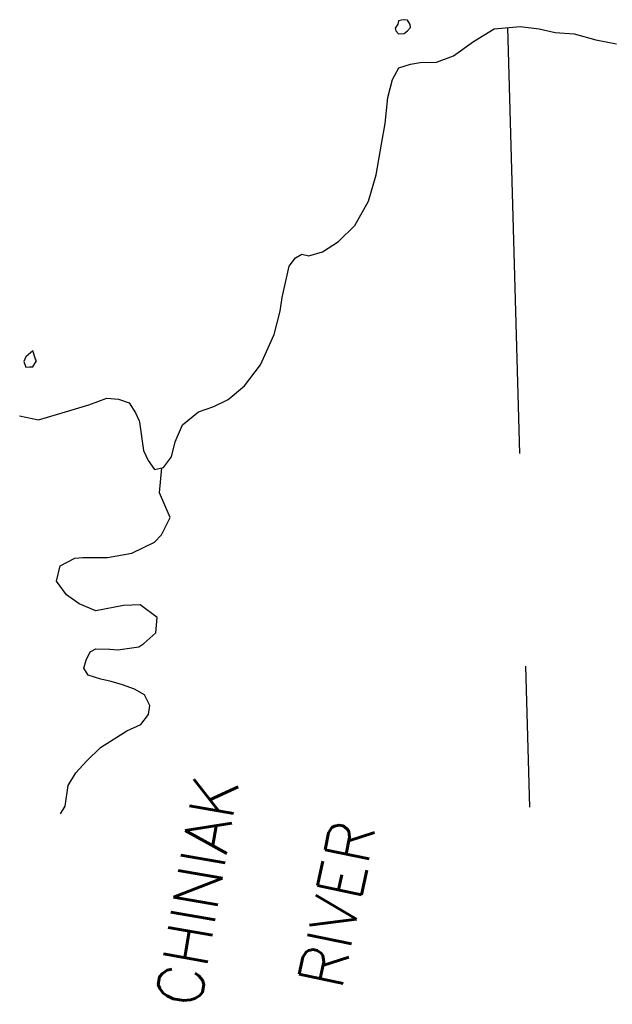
# Model space of a CAD drawing. Header units: feet. Extents: x 18803 to 104580, y -6601 to 116448.
# Tile 100 of 102: x 89674 to 93157, y 83977 to 89757. Entities that reach past the tile are written whole.
import ezdxf

# ---------------------------------------------------------------- set-up
doc = ezdxf.new("R2010")
doc.units = ezdxf.units.FT
doc.header["$LTSCALE"] = 100
doc.header["$MEASUREMENT"] = 0
doc.linetypes.add('DASHED', pattern=[0.75, 0.5, -0.25])
for name, color, linetype in [('ELRGOV-SECTION', 253, 'DASHED'), ('ETTS-STREAM AND ROAD NAMES', 2, 'Continuous'), ('SL-VICINITY MAP', 2, 'Continuous')]:
    doc.layers.add(name, color=color, linetype=linetype)
doc.styles.add('L2640', font='simplex.shx', dxfattribs={"height": 264})

msp = doc.modelspace()

# ---------------------------------------------------------------- linework, layer by layer
at = {"layer": 'ELRGOV-SECTION', "ltscale": 50}
msp.add_line((92541.5, 89710.3), (92669.4, 85134.7), dxfattribs=at)
at = {"layer": 'SL-VICINITY MAP'}
for points in [[(89673.1, 87431.9), (89784.2, 87407.2), (89942.5, 87455.5), (90080.3, 87496.9), (90186, 87534.5), (90254.6, 87528.9), (90318.2, 87506.9), (90355.2, 87448.4), (90376.6, 87402.7), (90378.3, 87394), (90402.3, 87227.9), (90429.2, 87169.2), (90466.4, 87117.2), (90519.2, 87127.8), (90566.7, 87190.9), (90587.3, 87279.8), (90630, 87378.8), (90724.8, 87455.7), (90814.4, 87486.5), (90899.1, 87527.1), (90994.6, 87607.2), (91089.6, 87730), (91168.6, 87908.4), (91205.2, 88046.7), (91215.9, 88125.6), (91257.7, 88310), (91294.5, 88359.7), (91331.5, 88379.9), (91373.9, 88370.7), (91453.1, 88394.8), (91548, 88455.3), (91643.5, 88548.5), (91722.8, 88690.8), (91769.6, 88845.7), (91801, 89026.6), (91822.4, 89148.3), (91837.8, 89299.5), (91864.2, 89404.8), (91901.3, 89474.3), (91969.7, 89495), (92028, 89505.7), (92123.2, 89507), (92223.5, 89544.6), (92340, 89628.3), (92461.5, 89702.3), (92614.5, 89717.6), (92726.1, 89702.8), (92821.1, 89681.3), (92932.4, 89673), (93059.2, 89638.8), (93181, 89614.3)], [(91927.2, 89756.9), (91900.6, 89749.9), (91895.4, 89730.1), (91879.5, 89706.9), (91885, 89690.6), (91900.9, 89674.4), (91932.5, 89674.9), (91953.5, 89691.6), (91969.7, 89711.5), (91969.4, 89727.9), (91953.5, 89754), (91927.2, 89756.9)], [(89751.7, 87813.6), (89709.6, 87776.9), (89698.9, 87750.5), (89709.6, 87717.9), (89730.9, 87718.2), (89751.8, 87718.5), (89773, 87754.9), (89767.6, 87764.7), (89751.7, 87813.6)], [(89913.6, 85095.1), (89942.2, 85140.8), (89959, 85260.7), (90004.6, 85335), (90066.8, 85405.2), (90149.7, 85483.6), (90303, 85582.6), (90385.8, 85619.7), (90431.4, 85677.5), (90439.8, 85731.2), (90406.8, 85793.4), (90349, 85826.6), (90278.7, 85851.5), (90212.6, 85872.3), (90150.5, 85884.9), (90076.1, 85909.8), (90051.4, 85951.2), (90063.9, 85996.7), (90088.8, 86046.3), (90121.9, 86062.8), (90204.7, 86062.6), (90250.2, 86058.4), (90374.3, 86074.7), (90403.3, 86095.3), (90473.7, 86157.2), (90482.2, 86248.2), (90383, 86322.8), (90283.8, 86318.9), (90122.4, 86286.1), (90023.2, 86327.7), (89948.9, 86381.6), (89891.1, 86460.3), (89912, 86551.3), (89998.9, 86596.6), (90044.4, 86600.7), (90189.2, 86600.4), (90334, 86624.9), (90466.5, 86690.8), (90508, 86732.1), (90557.8, 86835.4), (90496.1, 86980.3), (90510.2, 87126)]]:
    msp.add_lwpolyline(points, dxfattribs=at)

# ---------------------------------------------------------------- texts
at = {"layer": 'ETTS-STREAM AND ROAD NAMES', "style": 'L2640'}
for s, rotation, p in [('CHINIAK', 80.12666, (90731.4, 83948.5)), ('RIVER', 78.23946, (91565.9, 84055.1))]:
    msp.add_text(s, height=264, rotation=rotation, dxfattribs=at).set_placement(p)

doc.saveas('drawing.dxf')
